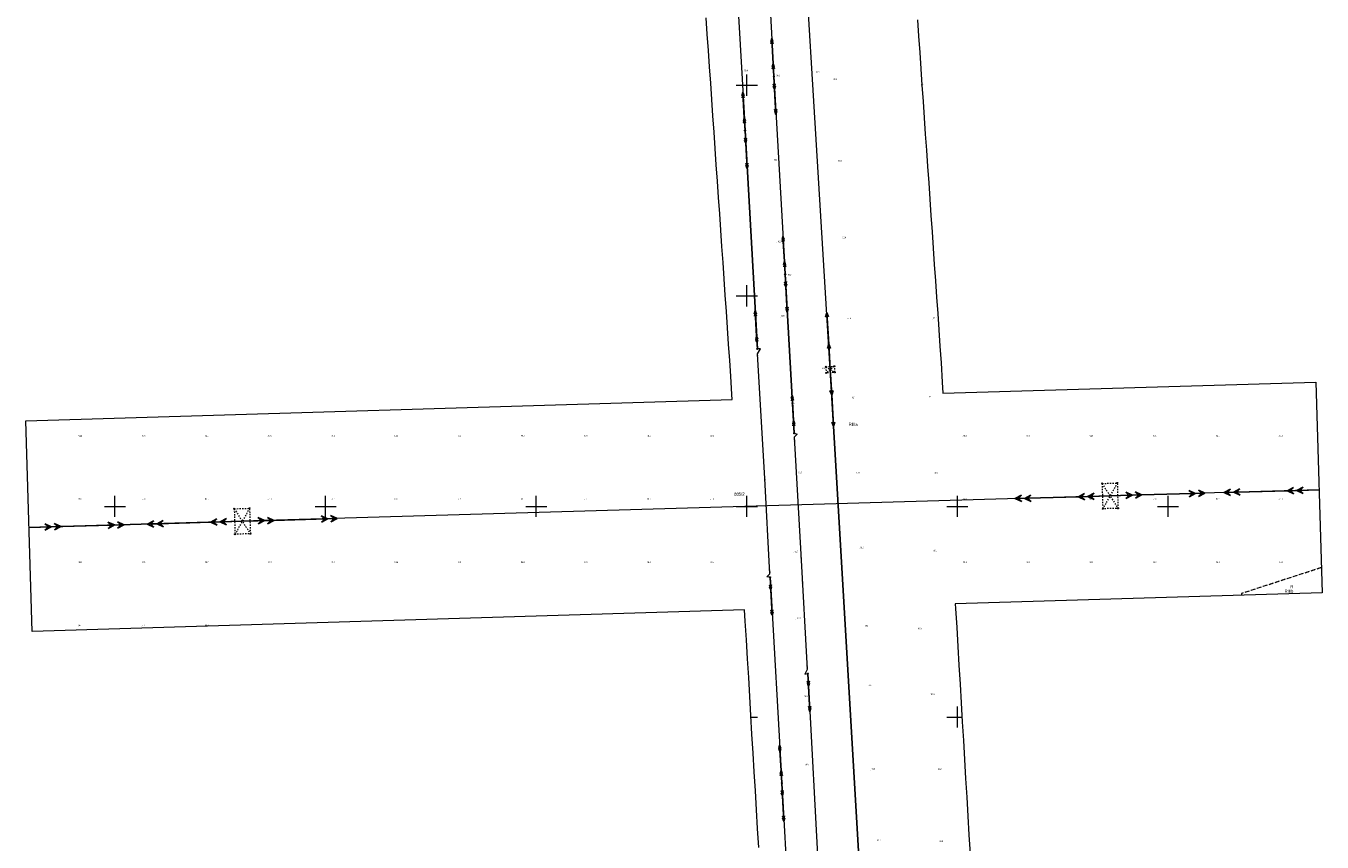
# Model space of a CAD drawing. Header units: metres. Extents: x 6524698 to 6533081, y 5883213 to 5896811.
# Tile 126 of 131: x 6526258 to 6526873, y 5896141 to 5896528. Entities that reach past the tile are written whole.
import ezdxf
from ezdxf.enums import TextEntityAlignment as Align

# ---------------------------------------------------------------- set-up
doc = ezdxf.new("R2010")
doc.units = ezdxf.units.M
for name, pattern in [('mapa zasadnicza$0$egkk-1000', [3, 2.25, -0.75]), ('mapa zasadnicza$0$egug-1000', [1.5, 0.75, -0.75]), ('mapa zasadnicza$0$suep_nwn_1000', [0]), ('mapa zasadnicza$0$suep_sn_1000', [0]), ('mapa zasadnicza$0$suep_wn_1000', [0]), ('mapa zasadnicza$0$supp_1000', [1.25, 0.625, -0.625])]:
    doc.linetypes.add(name, pattern=pattern)
for name, color, linetype in [('mapa zasadnicza$0$209-oznaczenie konturu klasyfikacyjnego', 7, 'Continuous'), ('mapa zasadnicza$0$210-oznaczenie konturu użytku gruntowego', 7, 'Continuous'), ('mapa zasadnicza$0$211-numer działki ewidencyjnej', 7, 'Continuous'), ('mapa zasadnicza$0$217-kontur klasyfikacyjny', 7, 'Continuous'), ('mapa zasadnicza$0$218-kontur użytku gruntowego', 7, 'Continuous'), ('mapa zasadnicza$0$pikieta naturalna', 7, 'Continuous'), ('mapa zasadnicza$0$pikieta naturalna-Atr2', 7, 'Continuous'), ('mapa zasadnicza$0$przewód elektroenergetyczny najwyższego napięcia', 7, 'Continuous'), ('mapa zasadnicza$0$przewód elektroenergetyczny podziemny', 7, 'Continuous'), ('mapa zasadnicza$0$przewód elektroenergetyczny podziemny-Atr1', 7, 'Continuous'), ('mapa zasadnicza$0$przewód elektroenergetyczny wysokiego napięcia', 7, 'Continuous'), ('mapa zasadnicza$0$przewód elektroenergetyczny średniego napięcia', 7, 'Continuous'), ('mapa zasadnicza$0$Ramki i opis wydruku', 7, 'Continuous'), ('mapa zasadnicza$0$rzędna', 7, 'Continuous'), ('mapa zasadnicza$0$rzędna-Atr2', 7, 'Continuous'), ('mapa zasadnicza$0$słup przewodów napowietrznych', 7, 'Continuous'), ('mapa zasadnicza$0$Wstawianie ramki sekcyjnej z opisem', 7, 'Continuous')]:
    doc.layers.add(name, color=color, linetype=linetype)
doc.styles.add('mapa zasadnicza$0$STANDARD', font='Working1250', dxfattribs={"width": 0.75})

# ---------------------------------------------------------------- blocks, each defined once
blk = doc.blocks.new('mapa zasadnicza$0$PW01')
at = {"linetype": 'Continuous', "lineweight": 13}
h = blk.add_hatch(color=0, dxfattribs=at)
edge = h.paths.add_edge_path()
edge.add_arc((0, 0), 0.045, 0, 360)
blk = doc.blocks.new('mapa zasadnicza$0$US15')
at = {"color": 0, "linetype": 'Continuous', "lineweight": 13}
blk.add_circle((0, 0), 0.25, dxfattribs=at)
blk = doc.blocks.new('mapa zasadnicza$0$SUEP3')
at = {"color": 0, "linetype": 'Continuous'}
for p, q in [((0, 0), (12.003, 0)), ((12.003, 0), (10.003, 0.75)), ((10.003, 0.75), (11.003, 0)), ((12.003, 0), (10.003, -0.75)), ((11.003, 0), (10.003, -0.75)), ((12.003, 0), (27.003, 0)), ((27.003, 0), (25.003, 0.75)), ((25.003, 0.75), (26.003, 0)), ((27.003, 0), (25.003, -0.75)), ((26.003, 0), (25.003, -0.75))]:
    blk.add_line(p, q, dxfattribs=at)
blk = doc.blocks.new('mapa zasadnicza$0$SUEP2')
at = {"color": 0, "linetype": 'Continuous'}
for p, q in [((0, 0), (6.027, 0)), ((5.027, 0), (3.527, 0.5)), ((5.027, 0), (3.527, -0.5)), ((6.027, 0), (4.527, 0.5)), ((6.027, 0), (4.527, -0.5)), ((6.027, 0), (18.027, 0)), ((17.027, 0), (15.527, 0.5)), ((17.027, 0), (15.527, -0.5)), ((18.027, 0), (16.527, 0.5)), ((18.027, 0), (16.527, -0.5))]:
    blk.add_line(p, q, dxfattribs=at)
blk = doc.blocks.new('mapa zasadnicza$0$SM05')
at = {"color": 0, "linetype": 'Continuous', "lineweight": 13}
blk.add_circle((0, 0), 0.25, dxfattribs=at)
blk = doc.blocks.new('mapa zasadnicza$0$SUEP4')
at = {"color": 0, "linetype": 'Continuous'}
for p, q in [((0, 0), (15, 0)), ((10.5, 0), (7.5, 1.5)), ((9, 0), (7.5, 1.5)), ((7.5, -1.5), (10.5, 0)), ((9, 0), (7.5, -1.5)), ((15, 0), (12, 1.5)), ((13.5, 0), (12, 1.5)), ((12, -1.5), (15, 0)), ((13.5, 0), (12, -1.5)), ((15, 0), (45, 0)), ((40.5, 0), (37.5, 1.5)), ((39, 0), (37.5, 1.5)), ((37.5, -1.5), (40.5, 0)), ((39, 0), (37.5, -1.5)), ((45, 0), (42, 1.5)), ((43.5, 0), (42, 1.5)), ((42, -1.5), (45, 0)), ((43.5, 0), (42, -1.5))]:
    blk.add_line(p, q, dxfattribs=at)

msp = doc.modelspace()

# ---------------------------------------------------------------- linework, layer by layer
at = {"layer": 'mapa zasadnicza$0$217-kontur klasyfikacyjny', "color": 92, "linetype": 'mapa zasadnicza$0$egkk-1000', "lineweight": 18, "flags": 128}
for points in [[(6526872.753, 5896270.942), (6526834.93, 5896258.69)], [(6526834.93, 5896258.69), (6526834.83, 5896257.903)]]:
    msp.add_lwpolyline(points, dxfattribs=at)
at = {"layer": 'mapa zasadnicza$0$218-kontur użytku gruntowego', "color": 3, "linetype": 'mapa zasadnicza$0$egug-1000', "lineweight": 18, "flags": 128}
for points in [[(6526872.753, 5896270.942), (6526834.93, 5896258.69)], [(6526834.93, 5896258.69), (6526834.83, 5896257.903)]]:
    msp.add_lwpolyline(points, dxfattribs=at)
at = {"layer": 'mapa zasadnicza$0$przewód elektroenergetyczny najwyższego napięcia', "color": 1, "linetype": 'mapa zasadnicza$0$suep_nwn_1000', "lineweight": 18, "flags": 128}
for points in [[(6526871.644, 5896307.896), (6526772.43, 5896305.01)], [(6526772.43, 5896305.01), (6526360.46, 5896292.96)], [(6526360.46, 5896292.96), (6526259.245, 5896290.012)], [(6526259.245, 5896290.012), (6526360.46, 5896292.96)]]:
    msp.add_lwpolyline(points, dxfattribs=at)
at = {"layer": 'mapa zasadnicza$0$przewód elektroenergetyczny podziemny', "color": 1, "linetype": 'Continuous', "lineweight": 18, "flags": 128}
for points in [[(6526611, 5896266.38), (6526609.56, 5896266.64), (6526610.94, 5896267.99), (6526608.53, 5896313.32), (6526605.07, 5896372.42), (6526606.5, 5896374.87), (6526604.99, 5896374.79)], [(6526622.52, 5896334.72), (6526623.89, 5896334.34), (6526622.52, 5896332.82), (6526625.67, 5896277.27), (6526628.7, 5896222.52), (6526627.54, 5896220.4), (6526629.02, 5896220.67)]]:
    msp.add_lwpolyline(points, dxfattribs=at)
at = {"layer": 'mapa zasadnicza$0$przewód elektroenergetyczny wysokiego napięcia', "color": 1, "linetype": 'mapa zasadnicza$0$suep_wn_1000', "lineweight": 18, "flags": 128}
for points in [[(6526639.62, 5896365), (6526621.08, 5896669.36)], [(6526660.21, 5896015.29), (6526639.62, 5896365)], [(6526639.62, 5896365), (6526660.21, 5896015.29)]]:
    msp.add_lwpolyline(points, dxfattribs=at)
at = {"layer": 'mapa zasadnicza$0$przewód elektroenergetyczny średniego napięcia', "color": 1, "linetype": 'mapa zasadnicza$0$suep_sn_1000', "lineweight": 18, "flags": 128}
for points in [[(6526607.74, 5896598.24), (6526612.78, 5896504.15)], [(6526593.3, 5896579.2), (6526599.13, 5896478.48)], [(6526612.78, 5896504.15), (6526618.19, 5896410.21)], [(6526599.13, 5896478.48), (6526604.99, 5896374.79)], [(6526604.99, 5896374.79), (6526599.13, 5896478.48)], [(6526618.19, 5896410.21), (6526622.52, 5896334.72)], [(6526622.52, 5896334.72), (6526618.19, 5896410.21)], [(6526611, 5896266.38), (6526616.58, 5896168.62)], [(6526629.02, 5896220.67), (6526634.21, 5896122.57)], [(6526616.58, 5896168.62), (6526622.57, 5896059.69)]]:
    msp.add_lwpolyline(points, dxfattribs=at)
at = {"layer": 'mapa zasadnicza$0$Ramki i opis wydruku', "color": 7, "linetype": 'Continuous', "lineweight": 13, "flags": 128}
for points in [[(6526605.62, 5896138.13), (6526605.1, 5896147.08), (6526604.57, 5896156.04), (6526604.04, 5896164.99), (6526603.51, 5896173.95), (6526602.98, 5896182.91), (6526602.45, 5896191.86), (6526601.92, 5896200.82), (6526601.4, 5896209.77), (6526600.87, 5896218.73), (6526600.34, 5896227.68), (6526599.81, 5896236.64), (6526599.28, 5896245.6), (6526598.97, 5896250.84), (6526260.72, 5896240.7), (6526257.73, 5896340.66), (6526593.08, 5896350.71), (6526592.94, 5896353.07), (6526592.42, 5896361.78), (6526591.91, 5896369.28), (6526591.37, 5896377.02), (6526590.84, 5896384.76), (6526590.31, 5896392.51), (6526589.78, 5896400.25), (6526589.24, 5896408), (6526588.71, 5896415.74), (6526588.18, 5896423.48), (6526587.64, 5896431.23), (6526587.11, 5896438.97), (6526586.58, 5896446.71), (6526586.04, 5896454.46), (6526585.51, 5896462.2), (6526584.98, 5896469.94), (6526584.44, 5896477.69), (6526583.91, 5896485.43), (6526583.38, 5896493.18), (6526582.84, 5896500.92), (6526582.31, 5896508.66), (6526581.78, 5896516.41), (6526581.24, 5896524.15), (6526580.71, 5896531.89)], [(6526681.01, 5896531.02), (6526681.54, 5896523.28), (6526682.07, 5896515.53), (6526682.61, 5896507.79), (6526683.14, 5896500.05), (6526683.67, 5896492.3), (6526684.21, 5896484.56), (6526684.74, 5896476.81), (6526685.27, 5896469.07), (6526685.81, 5896461.33), (6526686.34, 5896453.58), (6526686.87, 5896445.84), (6526687.41, 5896438.1), (6526687.94, 5896430.35), (6526688.47, 5896422.61), (6526689.01, 5896414.87), (6526689.54, 5896407.12), (6526690.07, 5896399.38), (6526690.61, 5896391.63), (6526691.14, 5896383.89), (6526691.67, 5896376.15), (6526692.22, 5896368.16), (6526692.76, 5896358.96), (6526693.08, 5896353.7), (6526870.11, 5896359.01), (6526873.11, 5896259.05), (6526698.97, 5896253.83), (6526699.11, 5896251.49), (6526699.64, 5896242.53), (6526700.17, 5896233.58), (6526700.69, 5896224.62), (6526701.22, 5896215.66), (6526701.75, 5896206.71), (6526702.28, 5896197.75), (6526702.81, 5896188.8), (6526703.34, 5896179.84), (6526703.87, 5896170.89), (6526704.39, 5896161.93), (6526704.92, 5896152.97), (6526705.45, 5896144.02), (6526705.98, 5896135.06)]]:
    msp.add_lwpolyline(points, dxfattribs=at)
at = {"layer": 'mapa zasadnicza$0$słup przewodów napowietrznych', "color": 7, "linetype": 'mapa zasadnicza$0$supp_1000', "lineweight": 18, "flags": 128}
for points in [[(6526637.49, 5896366.29), (6526641.54, 5896366.57), (6526641.74, 5896363.68), (6526637.69, 5896363.39)], [(6526637.49, 5896366.29), (6526641.74, 5896363.68)], [(6526637.49, 5896366.29), (6526637.69, 5896363.39)], [(6526641.54, 5896366.57), (6526637.69, 5896363.39)], [(6526768.65, 5896310.91), (6526775.88, 5896311.13), (6526776.21, 5896299.11), (6526768.99, 5896298.88)], [(6526768.65, 5896310.91), (6526776.21, 5896299.11)], [(6526768.65, 5896310.91), (6526768.99, 5896298.88)], [(6526775.88, 5896311.13), (6526768.99, 5896298.88)], [(6526356.62, 5896298.9), (6526363.9, 5896299.13), (6526364.3, 5896287.02), (6526357.01, 5896286.79)], [(6526356.62, 5896298.9), (6526364.3, 5896287.02)], [(6526356.62, 5896298.9), (6526357.01, 5896286.79)], [(6526363.9, 5896299.13), (6526357.01, 5896286.79)]]:
    msp.add_lwpolyline(points, dxfattribs=at)
at = {"layer": 'mapa zasadnicza$0$Wstawianie ramki sekcyjnej z opisem', "color": 7, "linetype": 'Continuous', "lineweight": 13, "flags": 128}
for points in [[(6526600, 5896495), (6526600, 5896505)], [(6526595, 5896500), (6526605, 5896500)], [(6526595, 5896400), (6526605, 5896400)], [(6526600, 5896395), (6526600, 5896405)], [(6526300, 5896295), (6526300, 5896305)], [(6526400, 5896295), (6526400, 5896305)], [(6526500, 5896295), (6526500, 5896305)], [(6526600, 5896295), (6526600, 5896305)], [(6526700, 5896295), (6526700, 5896305)], [(6526800, 5896295), (6526800, 5896305)], [(6526295, 5896300), (6526305, 5896300)], [(6526395, 5896300), (6526405, 5896300)], [(6526495, 5896300), (6526505, 5896300)], [(6526595, 5896300), (6526605, 5896300)], [(6526695, 5896300), (6526705, 5896300)], [(6526795, 5896300), (6526805, 5896300)], [(6526700, 5896195), (6526700, 5896205)], [(6526601.969, 5896200), (6526605, 5896200)], [(6526695, 5896200), (6526702.147, 5896200)]]:
    msp.add_lwpolyline(points, dxfattribs=at)

# ---------------------------------------------------------------- block references
at = {"layer": 'mapa zasadnicza$0$pikieta naturalna', "color": 7, "linetype": 'Continuous', "lineweight": 13}
for p in [(6526598.8, 5896506.6), (6526612.78, 5896504.15), (6526632.9, 5896506), (6526640.73, 5896502.46), (6526681.69, 5896499.75), (6526611.83, 5896464.67), (6526642.93, 5896463.75), (6526614.07, 5896425.49), (6526645.01, 5896426.89), (6526618.86, 5896410.23), (6526615.81, 5896389.84), (6526647.14, 5896388.98), (6526688.02, 5896388.91), (6526637.82, 5896366.2), (6526649.37, 5896351.31), (6526686.01, 5896351.57), (6526620.36, 5896348.83), (6526282.57, 5896333.17), (6526312.57, 5896333.17), (6526342.57, 5896333.17), (6526372.57, 5896333.17), (6526402.57, 5896333.17), (6526432.57, 5896333.17), (6526462.57, 5896333.17), (6526492.57, 5896333.17), (6526522.57, 5896333.17), (6526552.57, 5896333.17), (6526582.57, 5896333.17), (6526702.57, 5896333.17), (6526732.57, 5896333.17), (6526762.57, 5896333.17), (6526792.57, 5896333.17), (6526822.57, 5896333.17), (6526852.57, 5896333.17), (6526624.03, 5896315.59), (6526651.48, 5896315.56), (6526688.61, 5896315.41), (6526282.57, 5896303.17), (6526312.57, 5896303.17), (6526342.57, 5896303.17), (6526372.57, 5896303.17), (6526402.57, 5896303.17), (6526432.57, 5896303.17), (6526462.57, 5896303.17), (6526492.57, 5896303.17), (6526522.57, 5896303.17), (6526552.57, 5896303.17), (6526582.57, 5896303.17), (6526702.57, 5896303.17), (6526732.57, 5896303.17), (6526762.57, 5896303.17), (6526792.57, 5896303.17), (6526822.57, 5896303.17), (6526852.57, 5896303.17), (6526622.32, 5896277.94), (6526653.52, 5896279.86), (6526688.08, 5896278.34), (6526282.57, 5896273.17), (6526312.57, 5896273.17), (6526342.57, 5896273.17), (6526372.57, 5896273.17), (6526402.57, 5896273.17), (6526432.57, 5896273.17), (6526462.57, 5896273.17), (6526492.57, 5896273.17), (6526522.57, 5896273.17), (6526552.57, 5896273.17), (6526582.57, 5896273.17), (6526702.57, 5896273.17), (6526732.57, 5896273.17), (6526762.57, 5896273.17), (6526792.57, 5896273.17), (6526822.57, 5896273.17), (6526852.57, 5896273.17), (6526623.26, 5896246.5), (6526282.57, 5896243.17), (6526312.57, 5896243.17), (6526342.57, 5896243.17), (6526655.5, 5896242.71), (6526680.6, 5896241.22), (6526626.87, 5896209.58), (6526656.85, 5896214.17), (6526687.16, 5896211.34), (6526627.45, 5896176.92), (6526658.85, 5896174.64), (6526690.01, 5896174.61), (6526661.18, 5896140.72)]:
    msp.add_blockref('mapa zasadnicza$0$PW01', p, dxfattribs=at)
at = {"layer": 'mapa zasadnicza$0$przewód elektroenergetyczny najwyższego napięcia', "color": 1, "linetype": 'Continuous', "lineweight": 18}
for p, rotation in [((6526772.43, 5896305.01), 1.666), ((6526871.644, 5896307.896), 181.6659999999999), ((6526772.43, 5896305.01), 181.6749999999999), ((6526360.46, 5896292.96), 181.668), ((6526360.46, 5896292.96), 1.675), ((6526259.245, 5896290.012), 1.668)]:
    msp.add_blockref('mapa zasadnicza$0$SUEP4', p, dxfattribs=dict(at, rotation=rotation))
at = {"layer": 'mapa zasadnicza$0$przewód elektroenergetyczny wysokiego napięcia', "color": 1, "linetype": 'Continuous', "lineweight": 18}
for rotation in [93.48600000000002, 273.3699999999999]:
    msp.add_blockref('mapa zasadnicza$0$SUEP3', (6526639.62, 5896365), dxfattribs=dict(at, rotation=rotation))
at = {"layer": 'mapa zasadnicza$0$przewód elektroenergetyczny średniego napięcia', "color": 1, "linetype": 'Continuous', "lineweight": 18}
for p, rotation in [((6526612.78, 5896504.15), 93.066), ((6526612.78, 5896504.15), 273.296), ((6526599.13, 5896478.48), 93.31299999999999), ((6526599.13, 5896478.48), 273.235), ((6526618.19, 5896410.21), 93.296), ((6526618.19, 5896410.21), 273.283), ((6526604.99, 5896374.79), 93.23500000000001), ((6526622.52, 5896334.72), 93.28299999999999), ((6526611, 5896266.38), 273.267), ((6526629.02, 5896220.67), 273.0280000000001), ((6526616.58, 5896168.62), 93.267), ((6526616.58, 5896168.62), 273.147)]:
    msp.add_blockref('mapa zasadnicza$0$SUEP2', p, dxfattribs=dict(at, rotation=rotation))
at = {"layer": 'mapa zasadnicza$0$rzędna', "color": 1, "linetype": 'Continuous', "lineweight": 18}
for p in [(6526605.07, 5896372.42), (6526622.52, 5896332.82), (6526608.53, 5896313.32), (6526625.67, 5896277.27), (6526610.94, 5896267.99), (6526628.7, 5896222.52)]:
    msp.add_blockref('mapa zasadnicza$0$PW01', p, dxfattribs=at)
at = {"layer": 'mapa zasadnicza$0$słup przewodów napowietrznych', "color": 7, "linetype": 'Continuous', "lineweight": 18}
for name, p in [('mapa zasadnicza$0$US15', (6526612.78, 5896504.15)), ('mapa zasadnicza$0$US15', (6526599.13, 5896478.48)), ('mapa zasadnicza$0$US15', (6526618.19, 5896410.21)), ('mapa zasadnicza$0$US15', (6526604.99, 5896374.79)), ('mapa zasadnicza$0$SM05', (6526637.49, 5896366.29)), ('mapa zasadnicza$0$SM05', (6526637.69, 5896363.39)), ('mapa zasadnicza$0$SM05', (6526641.54, 5896366.57)), ('mapa zasadnicza$0$SM05', (6526641.74, 5896363.68)), ('mapa zasadnicza$0$US15', (6526622.52, 5896334.72)), ('mapa zasadnicza$0$SM05', (6526768.65, 5896310.91)), ('mapa zasadnicza$0$SM05', (6526775.88, 5896311.13)), ('mapa zasadnicza$0$SM05', (6526356.62, 5896298.9)), ('mapa zasadnicza$0$SM05', (6526363.9, 5896299.13)), ('mapa zasadnicza$0$SM05', (6526768.99, 5896298.88)), ('mapa zasadnicza$0$SM05', (6526776.21, 5896299.11)), ('mapa zasadnicza$0$SM05', (6526357.01, 5896286.79)), ('mapa zasadnicza$0$SM05', (6526364.3, 5896287.02)), ('mapa zasadnicza$0$US15', (6526611, 5896266.38)), ('mapa zasadnicza$0$US15', (6526629.02, 5896220.67)), ('mapa zasadnicza$0$US15', (6526616.58, 5896168.62))]:
    msp.add_blockref(name, p, dxfattribs=at)

# ---------------------------------------------------------------- texts
at = {"layer": 'mapa zasadnicza$0$209-oznaczenie konturu klasyfikacyjnego', "color": 3, "linetype": 'Continuous', "lineweight": 18, "style": 'mapa zasadnicza$0$STANDARD', "width": 0.79}
msp.add_text('RIIIa', height=1.5, dxfattribs=at).set_placement((6526648.37, 5896338.22))
msp.add_text('RIIIb', height=1.5, dxfattribs=at).set_placement((6526859.48, 5896260.52), align=Align.TOP_RIGHT)
at = {"layer": 'mapa zasadnicza$0$210-oznaczenie konturu użytku gruntowego', "color": 3, "linetype": 'Continuous', "lineweight": 18, "style": 'mapa zasadnicza$0$STANDARD', "width": 0.79}
msp.add_text('R', height=1.5, dxfattribs=at).set_placement((6526859.47, 5896262.62), align=Align.TOP_RIGHT)
at = {"layer": 'mapa zasadnicza$0$211-numer działki ewidencyjnej', "color": 7, "linetype": 'Continuous', "lineweight": 18, "style": 'mapa zasadnicza$0$STANDARD', "width": 0.79}
msp.add_text('885/2', height=1.5, dxfattribs=at).set_placement((6526593.98, 5896306.63), align=Align.TOP_LEFT)
at = {"layer": 'mapa zasadnicza$0$pikieta naturalna-Atr2', "color": 7, "style": 'mapa zasadnicza$0$STANDARD', "width": 0.667}
for s, p in [('93.4', (6526598.8, 5896506.6)), ('93.2', (6526614.01, 5896504.25)), ('92.9', (6526632.9, 5896506)), ('92.9', (6526641.22, 5896502.42)), ('92.5', (6526682.7, 5896499.86)), ('93.2', (6526612.78, 5896464.19)), ('93.0', (6526643.41, 5896463.72)), ('92.7', (6526614.8, 5896425.4)), ('93.0', (6526645.46, 5896427.33)), ('92.7', (6526619.52, 5896409.57)), ('92.5', (6526616.17, 5896390.13)), ('92.5', (6526647.82, 5896388.94)), ('92.2', (6526688.43, 5896389.11)), ('92.4', (6526635.57, 5896365.2)), ('92.0', (6526649.97, 5896351.4)), ('92.0', (6526686.53, 5896351.74)), ('93.5', (6526620.93, 5896348.71)), ('91.4', (6526282.77, 5896333.17)), ('91.5', (6526312.77, 5896333.17)), ('91.5', (6526342.77, 5896333.17)), ('91.5', (6526372.77, 5896333.17)), ('91.2', (6526402.77, 5896333.17)), ('91.3', (6526432.77, 5896333.17)), ('91.2', (6526462.77, 5896333.17)), ('90.9', (6526492.77, 5896333.17)), ('91.0', (6526522.77, 5896333.17)), ('91.7', (6526552.77, 5896333.17)), ('92.2', (6526582.77, 5896333.17)), ('91.9', (6526702.77, 5896333.17)), ('92.0', (6526732.77, 5896333.17)), ('91.8', (6526762.77, 5896333.17)), ('91.8', (6526792.77, 5896333.17)), ('91.5', (6526822.77, 5896333.17)), ('91.3', (6526852.77, 5896333.17)), ('92.5', (6526624.42, 5896315.69)), ('92.0', (6526651.94, 5896315.66)), ('92.0', (6526689.07, 5896315.58)), ('91.0', (6526282.77, 5896303.17)), ('90.9', (6526312.77, 5896303.17)), ('91.0', (6526342.77, 5896303.17)), ('91.1', (6526372.77, 5896303.17)), ('91.1', (6526402.77, 5896303.17)), ('91.4', (6526432.77, 5896303.17)), ('91.5', (6526462.77, 5896303.17)), ('91.1', (6526492.77, 5896303.17)), ('91.3', (6526522.77, 5896303.17)), ('91.7', (6526552.77, 5896303.17)), ('92.3', (6526582.77, 5896303.17)), ('92.0', (6526702.77, 5896303.17)), ('92.2', (6526732.77, 5896303.17)), ('92.1', (6526762.77, 5896303.17)), ('92.0', (6526792.77, 5896303.17)), ('91.5', (6526822.77, 5896303.17)), ('91.1', (6526852.77, 5896303.17)), ('92.7', (6526622.72, 5896278.25)), ('92.7', (6526653.87, 5896280.17)), ('92.5', (6526688.58, 5896278.76)), ('90.5', (6526282.77, 5896273.17)), ('90.5', (6526312.77, 5896273.17)), ('90.7', (6526342.77, 5896273.17)), ('90.7', (6526372.77, 5896273.17)), ('91.0', (6526402.77, 5896273.17)), ('91.6', (6526432.77, 5896273.17)), ('91.6', (6526462.77, 5896273.17)), ('91.4', (6526492.77, 5896273.17)), ('91.5', (6526522.77, 5896273.17)), ('91.9', (6526552.77, 5896273.17)), ('92.4', (6526582.77, 5896273.17)), ('92.5', (6526702.77, 5896273.17)), ('92.6', (6526732.77, 5896273.17)), ('92.5', (6526762.77, 5896273.17)), ('92.2', (6526792.77, 5896273.17)), ('91.4', (6526822.77, 5896273.17)), ('91.0', (6526852.77, 5896273.17)), ('93.0', (6526623.78, 5896246.65)), ('90.1', (6526282.77, 5896243.17)), ('90.2', (6526312.77, 5896243.17)), ('90.4', (6526342.77, 5896243.17)), ('93.2', (6526656.01, 5896242.95)), ('93.0', (6526681.25, 5896241.62)), ('93.0', (6526657.73, 5896214.7)), ('92.9', (6526627.3, 5896209.59)), ('92.9', (6526687.43, 5896210.45)), ('92.5', (6526627.93, 5896177.05)), ('92.4', (6526659.3, 5896175.03)), ('92.2', (6526690.74, 5896174.9)), ('92.2', (6526661.84, 5896141.14)), ('92.4', (6526691.54, 5896140.7))]:
    msp.add_text(s, height=0.75, dxfattribs=at).set_placement(p)
at = {"layer": 'mapa zasadnicza$0$przewód elektroenergetyczny podziemny-Atr1', "color": 1, "style": 'mapa zasadnicza$0$STANDARD', "width": 0.667}
for rotation, p in [(273.35, (6526608.24, 5896318.35)), (273.167, (6526626.38, 5896264.37))]:
    msp.add_text('eS', height=0.75, rotation=rotation, dxfattribs=at).set_placement(p, align=Align.MIDDLE_LEFT)
at = {"layer": 'mapa zasadnicza$0$rzędna-Atr2', "color": 1, "style": 'mapa zasadnicza$0$STANDARD', "width": 0.667}
for s, rotation, p in [('91.1', 273.35, (6526605.08, 5896372.18)), ('90.8', 273.245, (6526622.54, 5896332.46)), ('91.1', 273.043, (6526608.54, 5896313.05)), ('91.3', 273.167, (6526625.68, 5896277.01)), ('91.5', 273.043, (6526610.82, 5896270.17)), ('91.5', 273.167, (6526628.58, 5896224.6))]:
    msp.add_text(s, height=0.75, rotation=rotation, dxfattribs=at).set_placement(p, align=Align.MIDDLE_LEFT)

doc.saveas('drawing.dxf')
